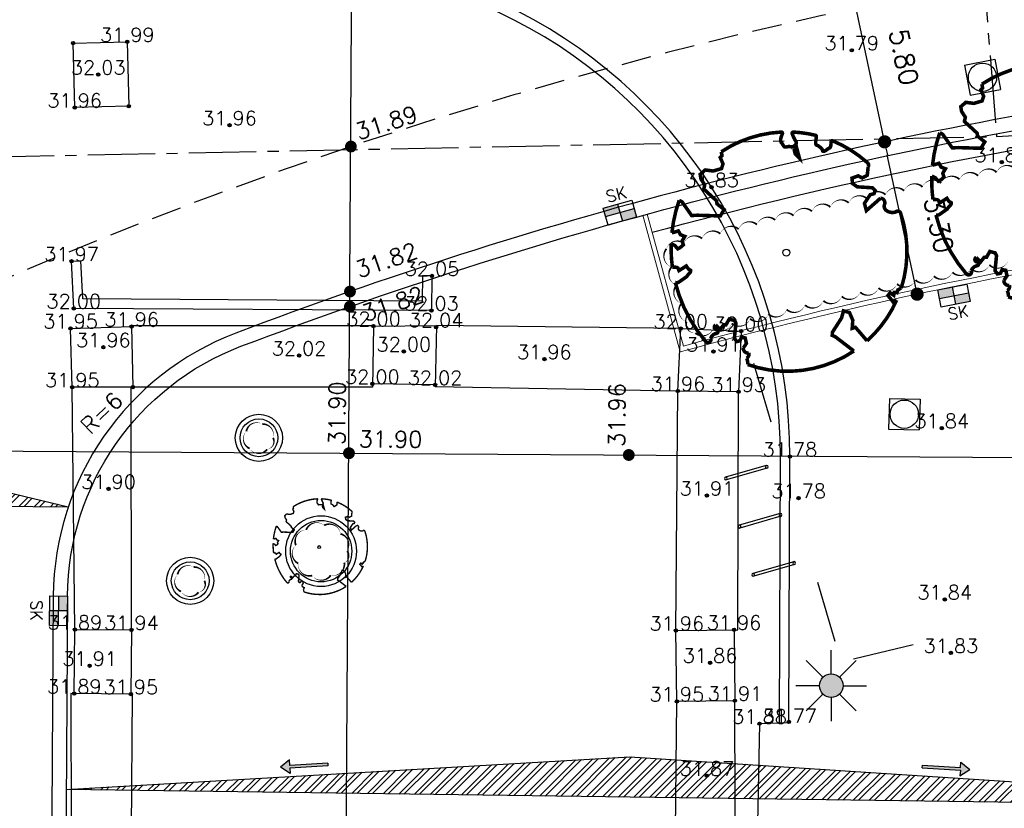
# Model space of a CAD drawing. Header units: metres. Extents: x 202952 to 203755, y 348879 to 349702.
# Tile 47 of 82: x 203339 to 203360, y 349405 to 349421. Entities that reach past the tile are written whole.
import ezdxf
from ezdxf.enums import TextEntityAlignment as Align

# ---------------------------------------------------------------- set-up
doc = ezdxf.new("R2010")
doc.units = ezdxf.units.M
doc.linetypes.add('1-200 CENTER', pattern=[4.28625, 2.8575, -0.47625, 0.47625, -0.47625])
doc.linetypes.add('1-200 HIDDEN', pattern=[0.9525, 0.635, -0.3175])
for name, color, linetype in [('PH-BEST-KADASTRALE-GRENS', 240, '1-200 CENTER'), ('PH-INM-HOOGTE', 20, 'Continuous'), ('PH-INM-HOOGTEPUNT', 20, 'Continuous'), ('PH-INM-KANTVERHARDING', 253, 'Continuous'), ('PH-NIEUW-AAND-DPROF', 1, 'Continuous'), ('PH-NIEUW-AFWATERINGSPROFIEL', 7, 'Continuous'), ('PH-NIEUW-BAND-20-30', 115, 'Continuous'), ('PH-NIEUW-FIETSENREK', 7, 'Continuous'), ('PH-NIEUW-HEKWERK', 115, '1-200 HEKWERK'), ('PH-NIEUW-HOOGTES', 170, 'Continuous'), ('PH-NIEUW-LICHTMAST-HOGE MAST', 40, 'Continuous'), ('PH-NIEUW-MAATVOERING', 2, 'Continuous'), ('PH-NIEUW-STRAATMEUBILAIR-VERPLAATSBARE PLANTENBAK', 115, 'Continuous'), ('PH-ONTWERP', 7, 'Continuous'), ('PH-ONTWERP-WEGAS', 2, '1-200 HIDDEN'), ('PH-RIO-KOLK', 7, 'Continuous'), ('PH-RIO-PUTRAND-AANBRENGEN', 7, 'Continuous')]:
    doc.layers.add(name, color=color, linetype=linetype)
for name, color, linetype, transparency in [('PH-NIEUW-BEPLANTING- OMRANDING', 115, 'Continuous', 0.5), ('PH-NIEUW-BEPLANTING-BOOM', 98, 'Continuous', 0.4), ('PH-NIEUW-BEPLANTING-HAAG', 115, '1-200 BLOKHAAG', 0.5)]:
    doc.layers.add(name, color=color, linetype=linetype, transparency=transparency)
doc.layers.add('PH-NIEUW-OPSLUITBAND-10', color=115, linetype='Continuous', lineweight=18)
doc.styles.add('1-200', font='romans.shx', dxfattribs={"height": 0.4})
doc.styles.add('ISO', font='ISO')
doc.styles.add('ROMANS', font='romans.shx')
doc.linetypes.add('1-200 BLOKHAAG', pattern='A,0,-0.035,[1,Gras.shx,S=5,R=0,X=0,Y=0.0025],-0.475', length=0.51)
doc.linetypes.add('1-200 HEKWERK', pattern='A,1.5,-0.4,["X",ROMANS,S=0.24,R=0,X=-0.275,Y=-0.12],-0.05', length=1.95)
doc.dimstyles.new('BEMATING200', dxfattribs={"dimtxt": 0.4, "dimasz": 0.28, "dimexe": 0.5, "dimexo": 0.1, "dimgap": 0.4, "dimtad": 1, "dimlfac": -0.1, "dimzin": 0, "dimdsep": 46, "dimtxsty": '1-200', "dimblk": 'DOT', "dimcen": 0.09, "dimclrd": 8, "dimclre": 8, "dimclrt": 256, "dimadec": 3, "dimazin": 0, "dimtfac": 1, "dimtmove": 2, "dimatfit": 3, "dimfxl": 1, "dimtolj": 1, "dimtzin": 0, "dimarcsym": 0})
pattern_1 = [(0, (0, 0), (0, 6.985), [5.08, -1.905]), (90, (0, 0), (-6.985, 4e-16), [5.08, -1.905])]

# ---------------------------------------------------------------- blocks, each defined once
blk = doc.blocks.new('fietsklem')
at = {"layer": 'PH-ONTWERP'}
for p, q in [((199752.362, 324124.805), (199752.033, 324125.643)), ((199752.418, 324124.827), (199752.089, 324125.665))]:
    blk.add_line(p, q, dxfattribs=at)
at = {"layer": 'PH-ONTWERP', "color": 7}
for centre in [(199752.061, 324125.654), (199752.39, 324124.816)]:
    blk.add_circle(centre, 0.03, dxfattribs=at)
blk = doc.blocks.new('A$C6E307431')
blk.add_hatch(color=256).paths.add_polyline_path([(0.679, 0.51, 1), (0.821, 0.99, 1)])
at = {"color": 9, "flags": 128}
for points in [[(0.75, 1), (0.75, 1.5)], [(0.573, 0.927), (0.22, 1.28)], [(0.927, 0.927), (1.28, 1.28)], [(0.5, 0.75), (0, 0.75)], [(1, 0.75), (1.5, 0.75)], [(0.573, 0.573), (0.22, 0.22)], [(0.75, 0.5), (0.75, 0)], [(0.927, 0.573), (1.28, 0.22)]]:
    blk.add_lwpolyline(points, dxfattribs=at)
at = {"color": 9}
blk.add_circle((0.75, 0.75), 0.25, dxfattribs=at)
blk = doc.blocks.new('*U22')
at = {"const_width": 0.03}
blk.add_lwpolyline([(0.0865, 0.9424), (0.0882, 0.9444), (0.0899, 0.9462), (0.0915, 0.9478), (0.093, 0.9493), (0.0945, 0.9508), (0.096, 0.9523), (0.0974, 0.9539), (0.0989, 0.9558), (0.1003, 0.9579), (0.1016, 0.9604), (0.1026, 0.9635), (0.1033, 0.9672), (0.1035, 0.9716), (0.103, 0.9769), (0.1018, 0.9832), (0.0951, 1.0069, -0.52938), (0.1058, 1.0198, -0.087139), (0.4437, 0.9249, -0.372341), (0.4569, 0.8945), (0.4708, 0.8238), (0.436, 0.7892), (0.3984, 0.7971), (0.3534, 0.7633), (0.3706, 0.7205), (0.4172, 0.7055), (0.5424, 0.7342), (0.5729, 0.7174), (0.5699, 0.6905), (0.5414, 0.6729), (0.5154, 0.5883), (0.5486, 0.534), (0.6336, 0.6693, -0.504641), (0.6812, 0.6279, 0.331948), (0.7087, 0.5842, 0.282008), (0.7986, 0.6008), (0.7914, 0.597, -0.512156), (0.8325, 0.5967, -0.16076), (1.0189, -0.0112), (0.9955, -0.0338), (0.9953, -0.0588), (0.9724, -0.063), (0.9752, -0.0876), (0.9396, -0.0761), (0.9288, -0.1038), (0.9728, -0.1331), (0.9865, -0.1439), (1.0107, -0.1198, -0.106371), (0.8681, -0.5221), (0.7411, -0.4402), (0.7175, -0.4564), (0.7025, -0.389), (0.6572, -0.3347), (0.6047, -0.3352), (0.6059, -0.398), (0.5661, -0.5355), (0.5721, -0.5618), (0.601, -0.5659), (0.786, -0.6366, -0.236298), (-0.045, -1.0027, 0.159625), (-0.0694, -0.954, 0.350802), (-0.063, -0.9056, -0.504641), (-0.12, -0.8786), (-0.1061, -0.834), (-0.1295, -0.7925), (-0.1603, -0.7956), (-0.165, -0.8288), (-0.1884, -0.8423), (-0.2161, -0.8211), (-0.24, -0.695), (-0.2582, -0.6767), (-0.3044, -0.6782), (-0.3172, -0.733), (-0.3361, -0.7389), (-0.3538, -0.7846), (-0.4007, -0.7595, 0.733583), (-0.3835, -0.7945, -0.861625), (-0.374, -0.8255, 0.279978), (-0.4086, -0.8785), (-0.4072, -0.8805, -0.827056), (-0.4416, -0.9165, -0.116774), (-0.8304, -0.5113), (-0.8229, -0.5098), (-0.8167, -0.5081), (-0.8118, -0.5062), (-0.8079, -0.504), (-0.8049, -0.5018), (-0.8026, -0.4995), (-0.8009, -0.4972), (-0.7535, -0.4368), (-0.7525, -0.4347), (-0.7517, -0.4327), (-0.751, -0.4307), (-0.7503, -0.4287), (-0.7497, -0.4266), (-0.7489, -0.4245), (-0.7481, -0.4222), (-0.747, -0.4198), (-0.7457, -0.4171), (-0.7443, -0.4142), (-0.7427, -0.4112), (-0.741, -0.408), (-0.7394, -0.4048), (-0.7378, -0.4015), (-0.7364, -0.3982), (-0.7352, -0.3949), (-0.7342, -0.3918), (-0.7335, -0.3887), (-0.7331, -0.3858), (-0.733, -0.3831), (-0.7332, -0.3807), (-0.7336, -0.3786), (-0.7343, -0.3768), (-0.7353, -0.3754), (-0.7365, -0.3745), (-0.738, -0.3738), (-0.7397, -0.3735), (-0.7416, -0.3732), (-0.7436, -0.3731), (-0.7458, -0.3729), (-0.7481, -0.3725), (-0.7504, -0.372), (-0.7528, -0.3711), (-0.7552, -0.37), (-0.7577, -0.3686), (-0.7602, -0.367), (-0.7627, -0.3652), (-0.7653, -0.3633), (-0.7679, -0.3612), (-0.7706, -0.3591), (-0.7733, -0.357), (-0.776, -0.3548), (-0.7787, -0.3525), (-0.7813, -0.35), (-0.8299, -0.4057), (-0.8323, -0.403), (-0.8346, -0.4), (-0.8366, -0.3969), (-0.8385, -0.3935), (-0.8407, -0.3903), (-0.8438, -0.3875), (-0.8483, -0.3856), (-0.8548, -0.3849), (-0.8637, -0.3857), (-0.8758, -0.3885), (-0.8914, -0.3935, -0.040997), (-0.9582, -0.2054), (-0.9235, -0.2114), (-0.8925, -0.2313), (-0.876, -0.2163), (-0.8562, -0.1854), (-0.8752, -0.1563), (-0.8646, -0.1134), (-0.904, -0.1102), (-0.9304, -0.0846), (-0.9784, -0.116, -0.05814), (-0.9976, 0.1658), (-0.9704, 0.1604), (-0.8597, 0.0728), (-0.8119, 0.0894), (-0.6256, 0.1385), (-0.6098, 0.2), (-0.6818, 0.2287), (-0.6928, 0.2523), (-0.8243, 0.3168), (-0.8272, 0.3537), (-0.8716, 0.3914), (-0.8897, 0.428), (-0.8593, 0.4757), (-0.7915, 0.4863), (-0.7299, 0.5265), (-0.7292, 0.568), (-0.7676, 0.6133), (-0.7574, 0.6324), (-0.7726, 0.662, -0.13428), (-0.3328, 0.967, -0.541727), (-0.3193, 0.9566), (-0.3215, 0.9279), (-0.3211, 0.913), (-0.319, 0.9015), (-0.3158, 0.893), (-0.3116, 0.8867), (-0.307, 0.8821), (-0.3021, 0.8784), (-0.2974, 0.8752), (-0.2931, 0.8718), (-0.2892, 0.8684), (-0.2856, 0.865), (-0.2823, 0.8618), (-0.2791, 0.859), (-0.2759, 0.8567), (-0.2728, 0.8551), (-0.2695, 0.8543), (-0.266, 0.8545), (-0.2623, 0.8554), (-0.2585, 0.8569), (-0.2545, 0.8589), (-0.2505, 0.861), (-0.2463, 0.8633), (-0.2421, 0.8653), (-0.2379, 0.8671), (-0.2336, 0.8684), (-0.2294, 0.8693), (-0.2252, 0.87), (-0.2211, 0.8706), (-0.2171, 0.8712), (-0.2132, 0.8719), (-0.2096, 0.873), (-0.2061, 0.8744), (-0.2029, 0.8764), (-0.1999, 0.8789), (-0.1972, 0.8817), (-0.1947, 0.8848), (-0.1926, 0.8648), (-0.1881, 0.8597), (-0.1668, 0.8236), (-0.1221, 0.7992), (-0.1854, 0.9016), (-0.1842, 0.9047), (-0.1834, 0.9077), (-0.183, 0.9107), (-0.1832, 0.9136), (-0.1839, 0.9166), (-0.1854, 0.9195), (-0.1875, 0.9226), (-0.1905, 0.9258), (-0.1943, 0.9293), (-0.1988, 0.9333), (-0.2041, 0.9381), (-0.2099, 0.9438), (-0.2164, 0.9507), (-0.2235, 0.959), (-0.2399, 0.9802, -0.543104), (-0.2342, 0.9962, -0.046766), (-0.0468, 1.0235, -0.385168), (-0.0363, 1.0149), (-0.0305, 0.9765), (-0.0276, 0.9645), (-0.0243, 0.9561), (-0.0208, 0.9506), (-0.017, 0.9475), (-0.0132, 0.9459), (-0.0093, 0.9454), (-0.0055, 0.9452), (-0.0017, 0.9448), (0.0019, 0.9441), (0.0054, 0.9431), (0.0088, 0.942), (0.0122, 0.9407), (0.0154, 0.9393), (0.0186, 0.9379), (0.0217, 0.9364), (0.0248, 0.935), (0.0278, 0.9335), (0.0307, 0.9321), (0.0334, 0.9306), (0.036, 0.9291), (0.0383, 0.9275), (0.0404, 0.9259), (0.0422, 0.9241), (0.0438, 0.9223), (0.0451, 0.9204), (0.0462, 0.9185), (0.0473, 0.9168), (0.0483, 0.9152), (0.0494, 0.9138), (0.0506, 0.9128), (0.0521, 0.9121), (0.0537, 0.9118), (0.0556, 0.912), (0.0577, 0.9126), (0.06, 0.9135), (0.0623, 0.9148), (0.0647, 0.9165), (0.0672, 0.9184), (0.0696, 0.9207), (0.0719, 0.9232), (0.0742, 0.926), (0.0765, 0.9288), (0.0787, 0.9318), (0.0807, 0.9346), (0.0827, 0.9374), (0.0847, 0.94)], format="xyb", close=True, dxfattribs=at)
blk.add_circle((0, 0), 0.03)
blk = doc.blocks.new('MARKER', base_point=(45, 10))
at = {"color": 0}
for radius in [0.35, 0.25]:
    blk.add_circle((45, 10), radius, dxfattribs=at)
at = {"color": 0, "style": 'ISO'}
blk.add_attdef('MARKER', (45.6, 10), '', height=0.9, dxfattribs=at)
blk = doc.blocks.new('*U41')
h = blk.add_hatch(color=256)
h.paths.add_polyline_path([(0, 0.374), (-0.315, 0.374), (-0.315, 0.187), (0, 0.187)])
h.paths.add_polyline_path([(0, 0.187), (0, 0), (0.315, 0), (0.315, 0.187)])
blk.add_lwpolyline([(0.315, 0), (-0.315, 0), (-0.315, 0.374), (0.315, 0.374)], close=True)
for points in [[(-0.315, 0.374), (0, 0.374), (0, 0)], [(-0.315, 0.187), (0.315, 0.187)]]:
    blk.add_lwpolyline(points)
at = {"style": 'ROMANS'}
blk.add_attdef('SK', (-0.193, 0.454), '', height=0.25, dxfattribs=at)
blk = doc.blocks.new('*U44')
h = blk.add_hatch(color=256)
h.paths.add_polyline_path([(0, 0.374), (-0.315, 0.374), (-0.315, 0.187), (0, 0.187)])
h.paths.add_polyline_path([(0, 0.187), (0, 0), (0.315, 0), (0.315, 0.187)])
blk.add_lwpolyline([(0.315, 0), (-0.315, 0), (-0.315, 0.374), (0.315, 0.374)], close=True)
for points in [[(-0.315, 0.374), (0, 0.374), (0, 0)], [(-0.315, 0.187), (0.315, 0.187)]]:
    blk.add_lwpolyline(points)
at = {"style": 'ROMANS'}
blk.add_attdef('SK', (-0.201, -0.307), '', height=0.25, dxfattribs=at)
blk = doc.blocks.new('*U51')
h = blk.add_hatch(color=256)
h.paths.add_polyline_path([(0, 0.374), (-0.315, 0.374), (-0.315, 0.187), (0, 0.187)])
h.paths.add_polyline_path([(0, 0.187), (0, 0), (0.315, 0), (0.315, 0.187)])
blk.add_lwpolyline([(0.315, 0), (-0.315, 0), (-0.315, 0.374), (0.315, 0.374)], close=True)
for points in [[(-0.315, 0.374), (0, 0.374), (0, 0)], [(-0.315, 0.187), (0.315, 0.187)]]:
    blk.add_lwpolyline(points)
at = {"style": 'ROMANS'}
blk.add_attdef('SK', (-0.218, -0.402), '', height=0.25, dxfattribs=at)
blk = doc.blocks.new('AFWATERINGSPIJL')
at = {"ltscale": 0.5}
blk.add_hatch(color=256, dxfattribs=at).paths.add_polyline_path([(-0.058, 0.239), (-0.132, 0.151), (-0.75, 0.671), (-0.789, 0.625), (-0.171, 0.105), (-0.245, 0.016), (0, 0)])
for points in [[(-0.75, 0.671), (-0.789, 0.625)], [(-0.75, 0.671), (-0.132, 0.151)], [(-0.789, 0.625), (-0.171, 0.105)], [(-0.132, 0.151), (-0.058, 0.239), (0, 0)], [(-0.171, 0.105), (-0.245, 0.016), (0, 0)]]:
    blk.add_lwpolyline(points, dxfattribs=at)
blk = doc.blocks.new('_Dot')
at = {"color": 0, "linetype": 'ByBlock', "lineweight": -2}
blk.add_line((-0.5, 0), (-1, 0), dxfattribs=at)
at = {"color": 0, "linetype": 'ByBlock', "const_width": 0.5}
blk.add_lwpolyline([(-0.25, 0, 1), (0.25, 0, 1)], format="xyb", close=True, dxfattribs=at)
blk = doc.blocks.new('*D92')
at = {"layer": 'Defpoints', "color": 0, "transparency": 16777216}
for p in [(203357.174, 349418.723), (203357.174, 349418.723), (203357.863, 349415.496)]:
    blk.add_point(p, dxfattribs=at)
at = {"layer": 'PH-NIEUW-MAATVOERING', "color": 8, "lineweight": -2, "transparency": 16777216}
blk.add_line((203357.805, 349415.77), (203357.232, 349418.449), dxfattribs=at)
at = {"layer": 'PH-NIEUW-MAATVOERING', "color": 8, "lineweight": -2, "transparency": 16777216, "xscale": 0.28, "yscale": 0.28, "zscale": 0.28}
for p, rotation in [((203357.174, 349418.723), 102.058540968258), ((203357.863, 349415.496), 282.058540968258)]:
    blk.add_blockref('_Dot', p, dxfattribs=dict(at, rotation=rotation))
at = {"layer": 'PH-NIEUW-MAATVOERING', "transparency": 16777216, "insert": (203358.323, 349416.962), "char_height": 0.4, "attachment_point": 5, "rotation": 282.0585, "style": '1-200'}
blk.add_mtext('\\A1;3.30', dxfattribs=at)
blk = doc.blocks.new('*D93')
at = {"layer": 'Defpoints', "color": 0, "transparency": 16777216}
for p in [(203355.962, 349424.395), (203355.962, 349424.395), (203357.174, 349418.723)]:
    blk.add_point(p, dxfattribs=at)
at = {"layer": 'PH-NIEUW-MAATVOERING', "color": 8, "lineweight": -2, "transparency": 16777216}
blk.add_line((203357.116, 349418.997), (203356.021, 349424.121), dxfattribs=at)
at = {"layer": 'PH-NIEUW-MAATVOERING', "color": 8, "lineweight": -2, "transparency": 16777216, "xscale": 0.28, "yscale": 0.28, "zscale": 0.28}
for p, rotation in [((203355.962, 349424.395), 102.0582982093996), ((203357.174, 349418.723), 282.0582982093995)]:
    blk.add_blockref('_Dot', p, dxfattribs=dict(at, rotation=rotation))
at = {"layer": 'PH-NIEUW-MAATVOERING', "transparency": 16777216, "insert": (203357.584, 349420.518), "char_height": 0.4, "attachment_point": 5, "rotation": 282.0583, "style": '1-200'}
blk.add_mtext('\\A1;5.80', dxfattribs=at)
blk = doc.blocks.new('*U26')
for p, q in [((-0.325, 0.325), (-0.325, -0.325)), ((-0.325, 0.325), (0.325, 0.325)), ((0.325, 0.325), (0.325, -0.325)), ((-0.325, -0.325), (0.325, -0.325))]:
    blk.add_line(p, q)
blk.add_circle((0, 0), 0.3)

msp = doc.modelspace()

# ---------------------------------------------------------------- hatches: boundary and pattern name
at = {"layer": 'PH-NIEUW-AFWATERINGSPROFIEL', "ltscale": 0.2, "transparency": 33554687}
h = msp.add_hatch(dxfattribs=at)
h.set_pattern_fill('ANSI32', color=252, scale=0.025)
h.paths.add_polyline_path([(203336.673, 349411.753), (203333.771, 349411.03), (203339.875, 349410.991)])
h = msp.add_hatch(dxfattribs=at)
h.set_pattern_fill('ANSI32', color=252, scale=0.025)
h.paths.add_polyline_path([(203368.41, 349404.611), (203339.831, 349405.002), (203351.778, 349405.696)])
at = {"layer": 'PH-NIEUW-BAND-20-30', "transparency": 33554687}
h = msp.add_hatch(dxfattribs=at)
h.set_pattern_fill('ANGLE', color=253)
h.set_pattern_definition(pattern_1)
edge = h.paths.add_edge_path()
edge.add_arc((203343.997, 349412.517), 0.226, 343.1972, 453.1972)
edge.add_arc((203343.87, 349412.548), 0.226, 59.5916, 169.5916)
edge.add_arc((203343.81, 349412.432), 0.226, 135.9859, 245.9859)
edge.add_arc((203343.909, 349412.346), 0.226, 212.3803, 322.3803)
edge.add_arc((203344.066, 349412.374), 0.167, 277.7887, 387.7887)
edge = h.paths.add_edge_path()
edge.add_arc((203345.584, 349410.185), 0.239, 325.8348, 435.8348)
edge.add_arc((203345.406, 349410.386), 0.239, 7.5045, 117.5045)
edge.add_arc((203345.14, 349410.417), 0.239, 49.1741, 159.1741)
edge.add_arc((203344.92, 349410.263), 0.239, 90.8438, 200.8438)
edge.add_arc((203344.858, 349410.002), 0.239, 132.5135, 242.5135)
edge.add_arc((203344.986, 349409.766), 0.239, 174.1831, 284.1831)
edge.add_arc((203345.238, 349409.674), 0.239, 215.8528, 325.8528)
edge.add_arc((203345.487, 349409.773), 0.239, 257.5224, 367.5224)
edge.add_arc((203345.666, 349409.948), 0.155, 291.6786, 401.6786)
edge = h.paths.add_edge_path()
edge.add_arc((203342.542, 349409.488), 0.226, 343.1972, 453.1972)
edge.add_arc((203342.414, 349409.519), 0.226, 59.5916, 169.5916)
edge.add_arc((203342.354, 349409.403), 0.226, 135.9859, 245.9859)
edge.add_arc((203342.454, 349409.317), 0.226, 212.3803, 322.3803)
edge.add_arc((203342.61, 349409.345), 0.167, 277.7887, 387.7887)
h = msp.add_hatch(dxfattribs=at)
h.set_pattern_fill('ANGLE', color=253)
h.set_pattern_definition(pattern_1)
edge = h.paths.add_edge_path()
edge.add_arc((203345.584, 349410.185), 0.239, 325.8348, 435.8348)
edge.add_arc((203345.406, 349410.386), 0.239, 7.5045, 117.5045)
edge.add_arc((203345.14, 349410.417), 0.239, 49.1741, 159.1741)
edge.add_arc((203344.92, 349410.263), 0.239, 90.8438, 200.8438)
edge.add_arc((203344.858, 349410.002), 0.239, 132.5135, 242.5135)
edge.add_arc((203344.986, 349409.766), 0.239, 174.1831, 284.1831)
edge.add_arc((203345.238, 349409.674), 0.239, 215.8528, 325.8528)
edge.add_arc((203345.487, 349409.773), 0.239, 257.5224, 367.5224)
edge.add_arc((203345.666, 349409.948), 0.155, 291.6786, 401.6786)
h = msp.add_hatch(dxfattribs=at)
h.set_pattern_fill('ANGLE', color=253)
h.set_pattern_definition(pattern_1)
h.paths.add_polyline_path([(203345.643, 349410.417, 0.520567), (203345.296, 349410.597, 0.520567), (203344.916, 349410.502, 0.520567), (203344.697, 349410.178, 0.520567), (203344.748, 349409.79, 0.520567), (203345.044, 349409.534, 0.520567), (203345.435, 349409.54, 0.520567), (203345.724, 349409.805, 0.520567), (203345.782, 349410.051, 0.520567)])

# ---------------------------------------------------------------- linework, layer by layer
at = {"layer": 'PH-BEST-KADASTRALE-GRENS', "ltscale": 0.5}
for p, q in [((203358.725, 349429.094), (203359.547, 349418.835)), ((203359.547, 349418.835), (203372.38, 349419.55)), ((203325.288, 349418.142), (203359.547, 349418.835))]:
    msp.add_line(p, q, dxfattribs=at)
at = {"layer": 'PH-INM-KANTVERHARDING'}
for p, q in [((203339.944, 349416.193), (203340.143, 349416.203)), ((203347.582, 349415.884), (203347.382, 349415.887)), ((203346.342, 349414.819), (203347.677, 349414.833)), ((203347.677, 349414.833), (203347.646, 349413.533)), ((203347.647, 349413.572), (203346.319, 349413.596)), ((203340.014, 349408.391), (203339.959, 349413.524)), ((203352.793, 349413.444), (203347.646, 349413.533)), ((203354.067, 349408.386), (203354.08, 349413.427)), ((203340.002, 349407.032), (203340.014, 349408.391)), ((203340.014, 349408.391), (203341.212, 349408.381)), ((203341.212, 349408.381), (203341.2, 349407.022)), ((203352.751, 349408.369), (203354.067, 349408.386)), ((203352.771, 349406.868), (203352.751, 349408.369)), ((203353.984, 349408.385), (203354.003, 349406.883)), ((203339.926, 349407.033), (203339.938, 349402.439)), ((203341.227, 349407.021), (203339.926, 349407.033)), ((203341.227, 349407.021), (203341.191, 349402.437)), ((203352.723, 349402.434), (203352.771, 349406.868)), ((203354.003, 349406.883), (203352.771, 349406.868))]:
    msp.add_line(p, q, dxfattribs=at)
at = {"layer": 'PH-INM-KANTVERHARDING', "flags": 128}
for points in [[(203355.147, 349406.413), (203355.167, 349412.054, 0.292299), (203349.059, 349421.655, 0.010125), (203345.441, 349423.42, 0.010073), (203341.773, 349425.03), (203333.529, 349428.685, 0.036818), (203320.193, 349433.544, 0.010033), (203313.174, 349435.572, 0.010265), (203305.915, 349437.354)], [(203354.947, 349406.407), (203354.967, 349412.055, 0.292396), (203348.971, 349421.476, 0.010135), (203345.357, 349423.239, 0.010079), (203341.694, 349424.846), (203333.447, 349428.503, 0.036826), (203320.136, 349433.353, 0.010037), (203313.122, 349435.379, 0.010265), (203305.871, 349437.159, 0.010265)]]:
    msp.add_lwpolyline(points, format="xyb", dxfattribs=at)
for points in [[(203339.977, 349420.814), (203341.125, 349420.842), (203341.157, 349419.477), (203340.01, 349419.449)], [(203341.216, 349414.808), (203341.245, 349413.527), (203339.959, 349413.524), (203339.922, 349414.77)], [(203354.08, 349413.427), (203352.793, 349413.444), (203352.854, 349414.766), (203354.134, 349414.712)]]:
    msp.add_lwpolyline(points, close=True, dxfattribs=at)
for points in [[(203347.582, 349415.884), (203347.569, 349415.147), (203339.991, 349415.195), (203339.944, 349416.193)], [(203347.382, 349415.887), (203347.373, 349415.348), (203340.181, 349415.394), (203340.143, 349416.203)], [(203346.342, 349414.819), (203346.318, 349413.522), (203341.245, 349413.527)], [(203346.333, 349414.822), (203341.247, 349414.827)], [(203352.854, 349414.766), (203347.677, 349414.833)], [(203341.198, 349413.527), (203341.209, 349408.338)], [(203352.751, 349408.369), (203352.793, 349413.444)], [(203354.017, 349402.43), (203354.003, 349406.883)], [(203355.165, 349406.413), (203354.524, 349406.396), (203354.481, 349404.29), (203355.14, 349404.258)]]:
    msp.add_lwpolyline(points, dxfattribs=at)
at = {"layer": 'PH-NIEUW-AAND-DPROF', "elevation": 31.931}
msp.add_lwpolyline([(203345.458, 349356.08), (203345.95, 349432.389)], dxfattribs=at)
at = {"layer": 'PH-NIEUW-AAND-DPROF'}
msp.add_lwpolyline([(203336.676, 349412.183), (203374.687, 349411.945)], dxfattribs=at)
at = {"layer": 'PH-NIEUW-AFWATERINGSPROFIEL', "ltscale": 0.08}
for p in [(203336.673, 349411.753), (203333.771, 349411.03)]:
    msp.add_line(p, (203339.875, 349410.991), dxfattribs=at)
msp.add_polyline3d([(203368.41, 349404.611, 0), (203339.831, 349405.002, 0), (203351.778, 349405.696, 31.931)], close=True, dxfattribs=at)
at = {"layer": 'PH-NIEUW-BAND-20-30'}
msp.add_lwpolyline([(203339.857, 349409.098, -0.309823), (203343.534, 349414.391, -0.053583), (203362.95, 349419.467), (203376.079, 349421.395)], format="xyb", dxfattribs=at)
for points in [[(203339.557, 349409.1), (203339.376, 349380.328)], [(203339.557, 349409.1), (203339.376, 349380.328)], [(203339.857, 349409.098), (203339.676, 349380.326)]]:
    msp.add_lwpolyline(points, dxfattribs=at)
for centre, radius, start, end in [((203376.853, 349326.602), 94.2, 98.51488, 110.78349), ((203345.557, 349409.062), 6, 110.7835, 179.6402)]:
    msp.add_arc(centre, radius, start, end, dxfattribs=at)
at = {"layer": 'PH-NIEUW-BEPLANTING- OMRANDING'}
msp.add_lwpolyline([(203359.788, 349416.191, 0, 0.04, -0.520567), (203359.395, 349416.115, 0, 0.04, -0.520567), (203359.003, 349416.038, 0, 0.04, -0.520567), (203358.611, 349415.959, 0, 0.04, -0.520567), (203358.219, 349415.878, 0, 0.04, -0.520567), (203357.828, 349415.795, 0, 0.04, -0.520567), (203357.437, 349415.711, 0, 0.04, -0.520567), (203357.046, 349415.625, 0, 0.04, -0.520567), (203356.656, 349415.537, 0, 0.04, -0.520567), (203356.266, 349415.448, 0, 0.04, -0.520567), (203355.877, 349415.356, 0, 0.04, -0.520567), (203355.487, 349415.264, 0, 0.04, -0.520567), (203355.099, 349415.169, 0, 0.04, -0.520567), (203354.711, 349415.073, 0, 0.04, -0.520567), (203354.323, 349414.975, 0, 0.04, -0.520567), (203353.935, 349414.875, 0, 0.04, -0.520567), (203353.548, 349414.774, 0, 0.04, -0.520567), (203353.162, 349414.671, 0, 0.04, -0.520567), (203352.975, 349414.914, 0, 0.04, -0.520567), (203352.869, 349415.3, 0, 0.04, -0.520567), (203352.763, 349415.685, 0, 0.04, -0.520567), (203352.658, 349416.071, 0, 0.04, -0.520567), (203352.552, 349416.457, 0, 0.04, -0.520567), (203352.918, 349416.572, 0, 0.04, -0.520567), (203353.305, 349416.674, 0, 0.04, -0.520567), (203353.692, 349416.775, 0, 0.04, -0.520567), (203354.08, 349416.873, 0, 0.04, -0.520567), (203354.468, 349416.97, 0, 0.04, -0.520567), (203354.856, 349417.066, 0, 0.04, -0.520567), (203355.245, 349417.159, 0, 0.04, -0.520567), (203355.634, 349417.251, 0, 0.04, -0.520567), (203356.024, 349417.342, 0, 0.04, -0.520567), (203356.414, 349417.43, 0, 0.04, -0.520567), (203356.805, 349417.517, 0, 0.04, -0.520567), (203357.195, 349417.603, 0, 0.04, -0.520567), (203357.586, 349417.686, 0, 0.04, -0.520567), (203357.978, 349417.768, 0, 0.04, -0.520567), (203358.37, 349417.848, 0, 0.04, -0.520567), (203358.762, 349417.927, 0, 0.04, -0.520567), (203359.155, 349418.004, 0, 0.04, -0.520567), (203359.547, 349418.079, 0, 0.04, -0.520567), (203359.941, 349418.153, 0, 0.04, -0.520567)], format="xyseb", dxfattribs=at)
for points in [[(203344.214, 349412.452, 0, 0.04, 0.520567), (203343.984, 349412.743, 0, 0.04, 0.520567), (203343.647, 349412.589, 0, 0.04, 0.520567), (203343.718, 349412.225, 0, 0.04, 0.520567), (203344.088, 349412.208, 0, 0.04, 0.520567)], [(203345.782, 349410.051, 0, 0.04, 0.520567), (203345.643, 349410.417, 0, 0.04, 0.520567), (203345.296, 349410.597, 0, 0.04, 0.520567), (203344.916, 349410.502, 0, 0.04, 0.520567), (203344.697, 349410.178, 0, 0.04, 0.520567), (203344.748, 349409.79, 0, 0.04, 0.520567), (203345.044, 349409.534, 0, 0.04, 0.520567), (203345.435, 349409.54, 0, 0.04, 0.520567), (203345.724, 349409.805, 0, 0.04, 0.520567)], [(203342.758, 349409.423, 0, 0.04, 0.520567), (203342.529, 349409.714, 0, 0.04, 0.520567), (203342.192, 349409.56, 0, 0.04, 0.520567), (203342.262, 349409.196, 0, 0.04, 0.520567), (203342.633, 349409.179, 0, 0.04, 0.520567)]]:
    msp.add_lwpolyline(points, format="xyseb", close=True, dxfattribs=at)
at = {"layer": 'PH-NIEUW-BEPLANTING-HAAG', "ltscale": 1.3}
msp.add_lwpolyline([(203352.249, 349416.806, -0.029425), (203363.009, 349419.071), (203364.087, 349419.229)], format="xyb", dxfattribs=at)
at = {"layer": 'PH-NIEUW-HEKWERK', "ltscale": 0.5}
for points in [[(203354.395, 349414.035), (203354.76, 349412.788)], [(203356.127, 349408.136), (203355.762, 349409.384)], [(203356.514, 349407.768), (203357.777, 349408.076)]]:
    msp.add_lwpolyline(points, dxfattribs=at)
at = {"layer": 'PH-NIEUW-HOOGTES', "const_width": 0.125, "elevation": 31.931}
for points in [[(203345.821, 349418.669, 1), (203345.907, 349418.578, 1)], [(203345.802, 349415.597, 1), (203345.887, 349415.506, 1)], [(203345.8, 349415.279, 1), (203345.885, 349415.187, 1)], [(203345.78, 349412.172, 1), (203345.866, 349412.08, 1)], [(203351.71, 349412.134, 1), (203351.796, 349412.043, 1)]]:
    msp.add_lwpolyline(points, format="xyb", close=True, dxfattribs=at)
at = {"layer": 'PH-NIEUW-OPSLUITBAND-10'}
for points in [[(203352.047, 349417.166), (203352.839, 349414.272, -0.029694), (203363.394, 349416.5), (203364.571, 349416.676), (203364.127, 349419.642)], [(203352.143, 349417.192), (203352.909, 349414.395, -0.029419), (203363.379, 349416.599), (203364.457, 349416.76), (203364.028, 349419.625)]]:
    msp.add_lwpolyline(points, format="xyb", dxfattribs=at)
at = {"layer": 'PH-NIEUW-STRAATMEUBILAIR-VERPLAATSBARE PLANTENBAK'}
for centre, radius in [((203343.914, 349412.452), 0.5), ((203343.914, 349412.452), 0.4), ((203345.232, 349410.051), 0.75), ((203345.232, 349410.051), 0.65), ((203342.458, 349409.423), 0.5), ((203342.458, 349409.423), 0.4)]:
    msp.add_circle(centre, radius, dxfattribs=at)
at = {"layer": 'PH-ONTWERP-WEGAS'}
msp.add_lwpolyline([(203336.694, 349415.008, -0.069536), (203362.474, 349422.631), (203375.598, 349424.571)], format="xyb", dxfattribs=at)

# ---------------------------------------------------------------- block references
at = {"layer": 'PH-INM-HOOGTEPUNT', "xscale": 0.1, "yscale": 0.1, "zscale": 0.1}
for p in [(203339.977, 349420.814, 31.983), (203341.125, 349420.842, 31.985), (203356.477, 349420.662, 31.786), (203340.509, 349420.149, 32.031), (203340.01, 349419.449, 31.961), (203341.157, 349419.477, 31.961), (203343.291, 349419.075, 31.963), (203359.657, 349418.294, 31.814), (203353.508, 349417.761, 31.829), (203339.944, 349416.193, 31.972), (203347.582, 349415.884, 32.046), (203339.991, 349415.195, 31.995), (203347.569, 349415.147, 32.032), (203341.216, 349414.808, 31.962), (203346.342, 349414.819, 31.998), (203339.922, 349414.77, 31.953), (203347.669, 349414.794, 32.037), (203352.854, 349414.766, 32), (203354.134, 349414.712, 32), (203340.617, 349414.372, 31.958), (203344.765, 349414.195, 32.022), (203346.985, 349414.282, 31.997), (203353.545, 349414.278, 31.913), (203349.964, 349414.12, 31.962), (203346.319, 349413.596, 31.998), (203347.647, 349413.572, 32.017), (203339.959, 349413.524, 31.953), (203341.245, 349413.527, 31.945), (203352.793, 349413.444, 31.963), (203354.08, 349413.427, 31.933), (203358.385, 349412.659, 31.842), (203355.167, 349412.054, 31.78), (203340.727, 349411.369, 31.9), (203353.409, 349411.227, 31.908), (203355.352, 349411.175, 31.781), (203358.45, 349409.028, 31.836), (203340.014, 349408.391, 31.894), (203341.212, 349408.381, 31.936), (203352.751, 349408.369, 31.957), (203353.984, 349408.385, 31.957), (203358.579, 349407.895, 31.83), (203340.327, 349407.622, 31.915), (203353.476, 349407.688, 31.861), (203340.002, 349407.032, 31.894), (203341.2, 349407.022, 31.955), (203354.003, 349406.883, 31.906), (203352.771, 349406.868, 31.949), (203354.524, 349406.396, 31.885), (203355.147, 349406.432, 31.77), (203353.409, 349405.294, 31.87)]:
    msp.add_blockref('MARKER', p, dxfattribs=at)
at = {"layer": 'PH-NIEUW-AFWATERINGSPROFIEL', "xscale": -1}
for p, rotation in [((203344.371, 349405.471), 323.293889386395), ((203358.979, 349405.425), 136.1903427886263)]:
    msp.add_blockref('AFWATERINGSPIJL', p, dxfattribs=dict(at, rotation=rotation))
at = {"layer": 'PH-NIEUW-BEPLANTING-BOOM', "xscale": 2.5, "yscale": 2.5, "zscale": 2.5, "rotation": 343.4615725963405}
for p in [(203360.616, 349417.809), (203355.093, 349416.376)]:
    msp.add_blockref('*U22', p, dxfattribs=at)
at = {"layer": 'PH-NIEUW-BEPLANTING-BOOM', "rotation": 343.4615725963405}
msp.add_blockref('*U22', (203345.192, 349410.138), dxfattribs=at)
at = {"layer": 'PH-NIEUW-FIETSENREK', "color": 7, "xscale": -1, "rotation": 127.4386237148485}
for p in [(339279.68, 705055.348), (339279.971, 705054.329), (339280.262, 705053.31)]:
    msp.add_blockref('fietsklem', p, dxfattribs=at)
at = {"layer": 'PH-NIEUW-LICHTMAST-HOGE MAST', "color": 2}
msp.add_blockref('A$C6E307431', (203355.293, 349406.451), dxfattribs=at)
at = {"layer": 'PH-RIO-KOLK'}
for name, p, rotation in [('*U41', (203351.616, 349417.044), 15.46840475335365), ('*U44', (203358.68, 349415.282), 11.02011343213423), ('*U51', (203339.479, 349408.789), 269.2221849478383)]:
    msp.add_blockref(name, p, dxfattribs=dict(at, rotation=rotation)).add_auto_attribs({'SK': 'SK'})
at = {"layer": 'PH-RIO-PUTRAND-AANBRENGEN'}
for p, rotation in [((203359.249, 349420.092), 10.78736991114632), ((203357.592, 349412.953), 358.3660769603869)]:
    msp.add_blockref('*U26', p, dxfattribs=dict(at, rotation=rotation))

# ---------------------------------------------------------------- texts
at = {"layer": 'PH-INM-HOOGTE', "style": 'ROMANS'}
for s, p in [('31.99', (203341.125, 349420.842)), ('31.79', (203356.477, 349420.662)), ('32.03', (203340.509, 349420.149)), ('31.96', (203340.01, 349419.449)), ('31.96', (203343.291, 349419.075)), ('31.81', (203359.657, 349418.294)), ('31.83', (203353.508, 349417.761)), ('31.97', (203339.944, 349416.193)), ('32.05', (203347.582, 349415.884)), ('32.00', (203339.991, 349415.195)), ('32.03', (203347.569, 349415.147)), ('31.95', (203339.922, 349414.77)), ('31.96', (203341.216, 349414.808)), ('32.00', (203346.342, 349414.819)), ('32.04', (203347.669, 349414.794)), ('32.00', (203352.854, 349414.766)), ('32.00', (203354.134, 349414.712)), ('31.96', (203340.617, 349414.372)), ('32.02', (203344.765, 349414.195)), ('32.00', (203346.985, 349414.282)), ('31.96', (203349.964, 349414.12)), ('31.91', (203353.545, 349414.278)), ('31.95', (203339.959, 349413.524)), ('32.00', (203346.319, 349413.596)), ('32.02', (203347.647, 349413.572)), ('31.96', (203352.793, 349413.444)), ('31.93', (203354.08, 349413.427)), ('31.84', (203358.385, 349412.659)), ('31.78', (203355.167, 349412.054)), ('31.90', (203340.727, 349411.369)), ('31.91', (203353.409, 349411.227)), ('31.78', (203355.352, 349411.175)), ('31.84', (203358.45, 349409.028)), ('31.89', (203340.014, 349408.391)), ('31.94', (203341.212, 349408.381)), ('31.96', (203352.771, 349408.369)), ('31.96', (203353.984, 349408.385)), ('31.83', (203358.579, 349407.895)), ('31.86', (203353.476, 349407.688)), ('31.91', (203340.327, 349407.622)), ('31.89', (203340.002, 349407.032)), ('31.95', (203341.2, 349407.022)), ('31.95', (203352.771, 349406.868)), ('31.91', (203354.003, 349406.883)), ('31.88', (203354.524, 349406.396)), ('31.77', (203355.165, 349406.413)), ('31.87', (203353.409, 349405.294))]:
    msp.add_text(s, height=0.3, dxfattribs=at).set_placement(p, align=Align.CENTER)
at = {"layer": 'PH-NIEUW-HOOGTES', "style": 'ROMANS'}
for s, rotation, p in [('31.89', 17.6345, (203346.024, 349418.756)), ('31.82', 18.8704, (203346.034, 349415.834, 31.931)), ('31.82', 18.8704, (203346.169, 349414.909, 31.931)), ('31.90', 89.6402, (203345.741, 349412.298, 31.931)), ('31.96', 89.6402, (203351.671, 349412.261, 31.931)), ('31.90', 359.6402, (203346.028, 349412.252, 31.931))]:
    msp.add_text(s, height=0.35, rotation=rotation, dxfattribs=at).set_placement(p)
at = {"layer": 'PH-NIEUW-MAATVOERING', "insert": (203340.1, 349412.754), "char_height": 0.35, "width": 1.3844, "attachment_point": 1, "rotation": 44.3891, "style": 'ROMANS'}
msp.add_mtext('R=6', dxfattribs=at)

# ---------------------------------------------------------------- dimensions: what is measured, and where the dimension line sits
at = {"layer": 'PH-NIEUW-MAATVOERING'}
for base, p1, p2, angle, picture, middle in [((203355.962, 349424.395), (203357.174, 349418.723), (203355.962, 349424.395), 102.0583, '*D93', (203357.584, 349420.518)), ((203357.174, 349418.723), (203357.863, 349415.496), (203357.174, 349418.723), 102.0585, '*D92', (203358.323, 349416.962))]:
    dim = msp.add_linear_dim(base=base, p1=p1, p2=p2, angle=angle, dimstyle='BEMATING200', override={"dimtad": 3, "dimse1": 1, "dimse2": 1}, dxfattribs=at)
    dim.commit()
    dim.dimension.update_dxf_attribs({"geometry": picture, "text_midpoint": middle, "dimtype": 129})

doc.saveas('drawing.dxf')
